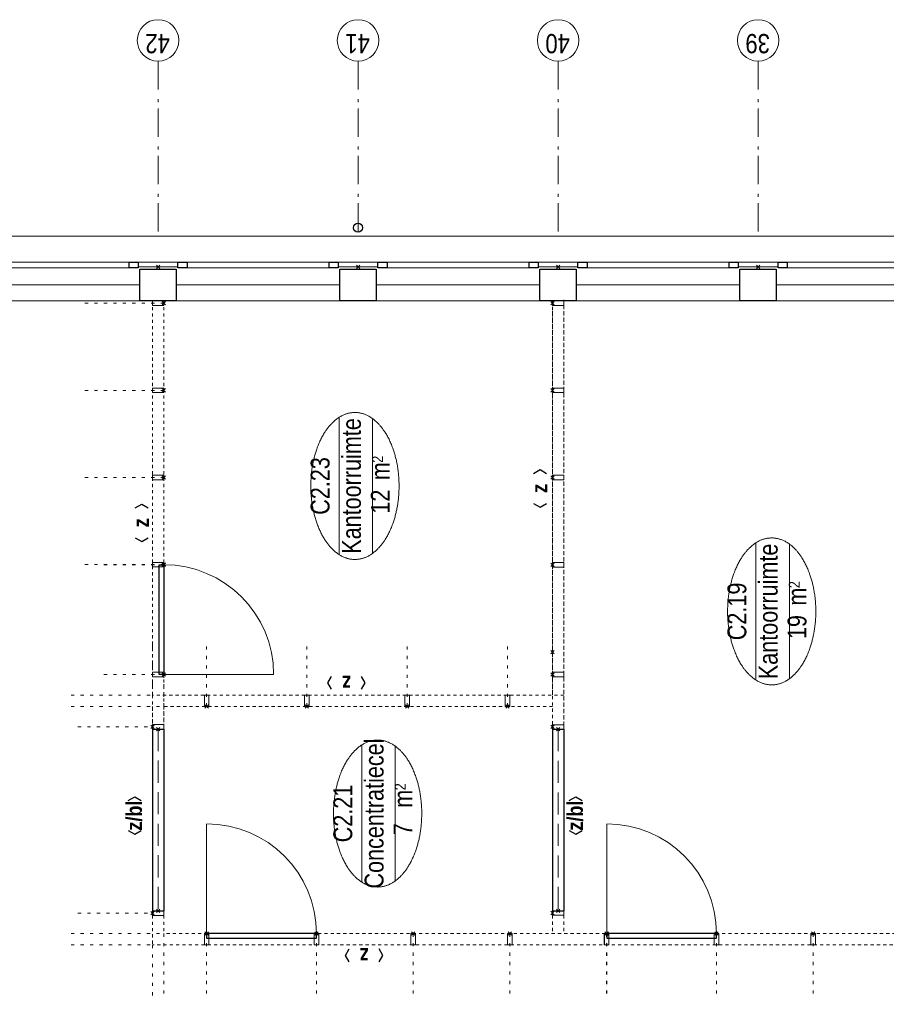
# Model space of a CAD drawing. Header units: millimetres. Extents: x -88840 to 85996, y -16279 to 104709.
# Tile 34 of 184: x 16733 to 24358, y 32633 to 41300. Entities that reach past the tile are written whole.
import ezdxf
from ezdxf.enums import TextEntityAlignment as Align

# ---------------------------------------------------------------- set-up
doc = ezdxf.new("R2010")
doc.units = ezdxf.units.MM
doc.header["$LTSCALE"] = 400
doc.header["$PDMODE"] = 3
doc.header["$PDSIZE"] = 15
for name, pattern in [('STYLE_02', [0.694427, 0.486069, -0.208359]), ('STYLE_05', [0.208282, 0.069427, -0.138855]), ('STYLE_06', [1.041641, 0.625, -0.208282, 0.069427, -0.138931]), ('STYLE_21', [0.138889, 0.069444, -0.069444])]:
    doc.linetypes.add(name, pattern=pattern)
for name, color, linetype, lineweight in [('Buitenkozijnen', 140, 'Continuous', 15), ('Interieur-deur', 43, 'Continuous', 9), ('Interieur-scheidingswand-horizontaal', 5, 'Continuous', 25), ('Interieur-systeemwand glas', 140, 'STYLE_21', 15), ('Kozijnmerken', 43, 'Continuous', 9), ('Lijn-stramien', 5, 'STYLE_06', 9), ('mat-beton (ihwg)', 5, 'Continuous', 25), ('None', 7, 'Continuous', 9), ('Ruimtenummers', 5, 'Continuous', 25)]:
    doc.layers.add(name, color=color, linetype=linetype, lineweight=lineweight)
doc.styles.add('Arial Narrow', font='ARIALN.TTF', dxfattribs={"height": 222.25})
doc.styles.add('Arial Narrow (bold)', font='ARIALNB.TTF', dxfattribs={"height": 172.861111})

# ---------------------------------------------------------------- blocks, each defined once
blk = doc.blocks.new('*U100')
at = {"layer": 'Interieur-deur', "color": 140, "linetype": 'Continuous', "lineweight": 15}
blk.add_line((-6557.9, 23725.2), (-6557.9, 24689), dxfattribs=at)
at = {"layer": 'Interieur-deur', "color": 92, "linetype": 'Continuous', "lineweight": 25}
blk.add_lwpolyline([(-6557.9, 24729), (-5591.9, 24729), (-5591.9, 24689), (-6557.9, 24689)], close=True, dxfattribs=at)
at = {"layer": 'Interieur-deur', "color": 140, "linetype": 'Continuous', "lineweight": 15}
blk.add_arc((-6557.9, 24689), 966, 270, 0, dxfattribs=at)
at = {"layer": 'Interieur-systeemwand glas', "color": 43, "linetype": 'Continuous', "lineweight": 9}
for points in [[(-6577.9, 24789), (-6537.9, 24789), (-6537.9, 24689), (-6577.9, 24689)], [(-5611.9, 24789), (-5571.9, 24789), (-5571.9, 24689), (-5611.9, 24689)]]:
    blk.add_lwpolyline(points, close=True, dxfattribs=at)
at = {"layer": 'Lijn-stramien', "color": 8, "linetype": 'STYLE_05', "lineweight": 5}
for p, q in [((-6557.9, 24689), (-6557.9, 25265)), ((-5591.9, 24689), (-5591.9, 25265))]:
    blk.add_line(p, q, dxfattribs=at)
at = {"layer": 'None', "linetype": 'Continuous', "lineweight": 5}
for p in [(-6557.9, 24689), (-5591.9, 24689)]:
    blk.add_point(p, dxfattribs=at)
blk = doc.blocks.new('*U102')
at = {"layer": 'Interieur-systeemwand glas', "color": 43, "linetype": 'Continuous', "lineweight": 9}
blk.add_lwpolyline([(-4843.9, 24689), (-4843.9, 24789), (-4803.9, 24789), (-4803.9, 24689)], close=True, dxfattribs=at)
at = {"layer": 'Interieur-systeemwand glas', "color": 43, "linetype": 'Continuous', "lineweight": 15}
for p in [(-5590.9, 24689), (-4823.9, 24689), (-4823.9, 24689)]:
    blk.add_point(p, dxfattribs=at)
at = {"layer": 'Lijn-stramien', "color": 8, "linetype": 'STYLE_05', "lineweight": 5}
for p, q in [((-5590.9, 24689), (-5590.9, 25384)), ((-4823.9, 24689), (-4823.9, 25384))]:
    blk.add_line(p, q, dxfattribs=at)
blk = doc.blocks.new('*U106')
at = {"layer": 'Interieur-systeemwand glas', "color": 43, "linetype": 'Continuous', "lineweight": 9}
blk.add_lwpolyline([(-4076.9, 24689), (-4076.9, 24789), (-4036.9, 24789), (-4036.9, 24689)], close=True, dxfattribs=at)
at = {"layer": 'Interieur-systeemwand glas', "color": 43, "linetype": 'Continuous', "lineweight": 15}
for p in [(-4823.9, 24689), (-4056.9, 24689), (-4056.9, 24689)]:
    blk.add_point(p, dxfattribs=at)
at = {"layer": 'Lijn-stramien', "color": 8, "linetype": 'STYLE_05', "lineweight": 5}
for p, q in [((-4823.9, 24689), (-4823.9, 25384)), ((-4056.9, 24689), (-4056.9, 25384))]:
    blk.add_line(p, q, dxfattribs=at)
blk = doc.blocks.new('*U108')
at = {"layer": 'Interieur-systeemwand glas', "color": 43, "linetype": 'Continuous', "lineweight": 9}
blk.add_lwpolyline([(-3309.9, 24689), (-3309.9, 24789), (-3269.9, 24789), (-3269.9, 24689)], close=True, dxfattribs=at)
at = {"layer": 'Interieur-systeemwand glas', "color": 43, "linetype": 'Continuous', "lineweight": 15}
for p in [(-4056.9, 24689), (-3289.9, 24689), (-3289.9, 24689)]:
    blk.add_point(p, dxfattribs=at)
at = {"layer": 'Lijn-stramien', "color": 8, "linetype": 'STYLE_05', "lineweight": 5}
for p, q in [((-4056.9, 24689), (-4056.9, 25384)), ((-3289.9, 24689), (-3289.9, 25384))]:
    blk.add_line(p, q, dxfattribs=at)
blk = doc.blocks.new('*U109')
at = {"layer": 'Interieur-systeemwand glas', "lineweight": 15}
for p, q in [((-6838.9, 24789), (-6998.9, 24789)), ((-3268.9, 24789), (-6738.9, 24789)), ((-3268.9, 24689), (-6998.9, 24689))]:
    blk.add_line(p, q, dxfattribs=at)
at = {"layer": 'None', "color": 7}
for name in ['*U102', '*U106', '*U108']:
    blk.add_blockref(name, (0, 0), dxfattribs=at)
blk = doc.blocks.new('*U111')
at = {"layer": 'Interieur-systeemwand glas', "lineweight": 15}
for p, q in [((-8938.9, 10609), (-8938.9, 24789.1)), ((-8838.9, 17749), (-8838.9, 24688.9)), ((-8838.9, 14229), (-8838.9, 17649)), ((-8838.9, 10709), (-8838.9, 14129))]:
    blk.add_line(p, q, dxfattribs=at)
blk = doc.blocks.new('*U112')
at = {"layer": 'Interieur-systeemwand glas', "lineweight": 15}
for p, q in [((-6738.941, 21169), (-6738.941, 24789)), ((-6838.941, 21269), (-6838.941, 24689))]:
    blk.add_line(p, q, dxfattribs=at)
blk = doc.blocks.new('*U113')
at = {"layer": 'Interieur-systeemwand glas', "lineweight": 15}
for p, q in [((-8678.8, 24788.5), (-8938.9, 24789.1)), ((-8679.1, 24688.5), (-8839, 24688.9))]:
    blk.add_line(p, q, dxfattribs=at)
blk = doc.blocks.new('*U117')
at = {"layer": 'Interieur-systeemwand glas', "lineweight": 15}
for p, q in [((-6738.941, 24789), (-6998.941, 24789)), ((-6838.941, 24689), (-6998.941, 24689))]:
    blk.add_line(p, q, dxfattribs=at)
blk = doc.blocks.new('*U119')
at = {"layer": 'Interieur-scheidingswand-horizontaal', "lineweight": 25}
for p, q in [((-8638.941, 24788.5), (-8638.941, 24688.5)), ((-7038.941, 24788.5), (-8638.941, 24788.5)), ((-7038.941, 24788.5), (-7038.941, 24688.5)), ((-7038.941, 24688.5), (-8638.941, 24688.5))]:
    blk.add_line(p, q, dxfattribs=at)
at = {"layer": 'Interieur-scheidingswand-horizontaal', "linetype": 'STYLE_02', "lineweight": 9}
blk.add_line((-7038.941, 24738.5), (-8638.941, 24738.5), dxfattribs=at)
blk = doc.blocks.new('*U122')
at = {"layer": 'Interieur-deur', "color": 140, "linetype": 'Continuous', "lineweight": 15}
blk.add_line((-7875.2, 20792.5), (-8838.9, 20792.5), dxfattribs=at)
at = {"layer": 'Interieur-deur', "color": 92, "linetype": 'Continuous', "lineweight": 25}
blk.add_lwpolyline([(-8838.9, 19826.5), (-8838.9, 20792.5), (-8878.9, 20792.5), (-8878.9, 19826.5)], close=True, dxfattribs=at)
at = {"layer": 'Interieur-deur', "color": 140, "linetype": 'Continuous', "lineweight": 15}
blk.add_arc((-8838.9, 20792.5), 966, 270, 0, dxfattribs=at)
at = {"layer": 'Interieur-systeemwand glas', "color": 43, "linetype": 'Continuous', "lineweight": 9}
for points in [[(-8838.9, 20772.5), (-8838.9, 20812.5), (-8938.9, 20812.5), (-8938.9, 20772.5)], [(-8838.9, 19806.5), (-8838.9, 19846.5), (-8938.9, 19846.5), (-8938.9, 19806.5)]]:
    blk.add_lwpolyline(points, close=True, dxfattribs=at)
at = {"layer": 'Lijn-stramien', "color": 8, "linetype": 'STYLE_05', "lineweight": 5}
for p, q in [((-8838.9, 20792.5), (-9414.9, 20792.5)), ((-8838.9, 19826.5), (-9414.9, 19826.5))]:
    blk.add_line(p, q, dxfattribs=at)
at = {"layer": 'None', "linetype": 'Continuous', "lineweight": 5}
for p in [(-8838.9, 20792.5), (-8838.9, 19826.5)]:
    blk.add_point(p, dxfattribs=at)
blk = doc.blocks.new('*U124')
at = {"layer": 'Interieur-systeemwand glas', "color": 43, "linetype": 'Continuous', "lineweight": 9}
blk.add_lwpolyline([(-8938.941, 18995.5), (-8838.941, 18995.5), (-8838.941, 18955.5), (-8938.941, 18955.5)], close=True, dxfattribs=at)
at = {"layer": 'Interieur-systeemwand glas', "color": 43, "linetype": 'Continuous', "lineweight": 15}
for p in [(-8838.941, 18975.5), (-8838.941, 18124.5)]:
    blk.add_point(p, dxfattribs=at)
at = {"layer": 'Lijn-stramien', "color": 8, "linetype": 'STYLE_05', "lineweight": 5}
for p, q in [((-8838.941, 18975.5), (-9414.941, 18975.5)), ((-8838.941, 18124.5), (-9414.941, 18124.5))]:
    blk.add_line(p, q, dxfattribs=at)
blk = doc.blocks.new('*U126')
at = {"layer": 'Interieur-systeemwand glas', "color": 43, "linetype": 'Continuous', "lineweight": 9}
blk.add_lwpolyline([(-8938.941, 19846.5), (-8838.941, 19846.5), (-8838.941, 19806.5), (-8938.941, 19806.5)], close=True, dxfattribs=at)
at = {"layer": 'Interieur-systeemwand glas', "color": 43, "linetype": 'Continuous', "lineweight": 15}
for p in [(-8838.941, 19826.5), (-8838.941, 18975.5)]:
    blk.add_point(p, dxfattribs=at)
at = {"layer": 'Lijn-stramien', "color": 8, "linetype": 'STYLE_05', "lineweight": 5}
for p, q in [((-8838.941, 19826.5), (-9414.941, 19826.5)), ((-8838.941, 18975.5), (-9414.941, 18975.5))]:
    blk.add_line(p, q, dxfattribs=at)
blk = doc.blocks.new('*U132')
at = {"layer": 'Lijn-stramien', "color": 8, "linetype": 'STYLE_05', "lineweight": 5}
for p, q in [((-8938.941, 25505), (-8938.941, 24790)), ((-8838.941, 25505), (-8838.941, 24690)), ((-8658.941, 25445), (-8658.941, 24789.5))]:
    blk.add_line(p, q, dxfattribs=at)
blk = doc.blocks.new('*U151')
at = {"layer": 'Interieur-systeemwand glas', "color": 43, "linetype": 'Continuous', "lineweight": 9}
for points in [[(-8638.941, 24788.5), (-8638.941, 24688.5), (-8678.941, 24688.5), (-8678.941, 24788.5)], [(-8938.941, 24332.5), (-8838.941, 24332.5), (-8838.941, 24292.5), (-8938.941, 24292.5)]]:
    blk.add_lwpolyline(points, close=True, dxfattribs=at)
at = {"layer": 'Interieur-systeemwand glas', "color": 43, "linetype": 'Continuous', "lineweight": 15}
for p in [(-8658.941, 24788.5), (-8838.941, 24312.5), (-8838.941, 24312.5)]:
    blk.add_point(p, dxfattribs=at)
at = {"layer": 'Lijn-stramien', "color": 8, "linetype": 'STYLE_05', "lineweight": 5}
for p, q in [((-8938.941, 24788.5), (-9394.941, 24788.5)), ((-8838.941, 24688.5), (-9394.941, 24688.5)), ((-8838.941, 24312.5), (-9394.941, 24312.5))]:
    blk.add_line(p, q, dxfattribs=at)
at = {"layer": 'None', "linetype": 'Continuous', "lineweight": 5}
blk.add_point((-8638.941, 24738.5), dxfattribs=at)
blk = doc.blocks.new('*U157')
at = {"layer": 'Interieur-systeemwand glas', "color": 43, "linetype": 'Continuous', "lineweight": 9}
for points in [[(-7038.941, 24788.5), (-7038.941, 24688.5), (-6998.941, 24688.5), (-6998.941, 24788.5)], [(-6838.941, 24332.5), (-6738.941, 24332.5), (-6738.941, 24292.5), (-6838.941, 24292.5)]]:
    blk.add_lwpolyline(points, close=True, dxfattribs=at)
at = {"layer": 'Interieur-systeemwand glas', "color": 43, "linetype": 'Continuous', "lineweight": 15}
for p in [(-7018.941, 24788.5), (-6838.941, 24312.5), (-6838.941, 24312.5)]:
    blk.add_point(p, dxfattribs=at)
at = {"layer": 'Lijn-stramien', "color": 8, "linetype": 'STYLE_05', "lineweight": 5}
for p, q in [((-6738.941, 24788.5), (-6282.941, 24788.5)), ((-6838.941, 24688.5), (-6282.941, 24688.5)), ((-6838.941, 24312.5), (-6282.941, 24312.5))]:
    blk.add_line(p, q, dxfattribs=at)
at = {"layer": 'None', "linetype": 'Continuous', "lineweight": 5}
blk.add_point((-7038.941, 24738.5), dxfattribs=at)
blk = doc.blocks.new('*U170')
at = {"layer": 'Lijn-stramien', "color": 8, "linetype": 'STYLE_05', "lineweight": 5}
for p, q in [((-6838.941, 25505), (-6838.941, 24690)), ((-6738.941, 25505), (-6738.941, 24790)), ((-7018.941, 25445), (-7018.941, 24789.5))]:
    blk.add_line(p, q, dxfattribs=at)
blk = doc.blocks.new('*U185')
at = {"layer": 'Interieur-systeemwand glas', "lineweight": 15}
for p, q in [((-8677.941, 21269), (-8838.941, 21269)), ((-8677.941, 21169), (-8838.941, 21169))]:
    blk.add_line(p, q, dxfattribs=at)
blk = doc.blocks.new('*U186')
at = {"layer": 'Interieur-systeemwand glas', "lineweight": 15}
for p, q in [((-3358.9, 21269), (-6999.9, 21269)), ((-3258.9, 21169), (-6999.9, 21169))]:
    blk.add_line(p, q, dxfattribs=at)
blk = doc.blocks.new('*U190')
at = {"layer": 'Interieur-systeemwand glas', "color": 43, "linetype": 'Continuous', "lineweight": 9}
for points in [[(-8938.941, 21664.5), (-8838.941, 21664.5), (-8838.941, 21624.5), (-8938.941, 21624.5)], [(-8637.941, 21269), (-8637.941, 21169), (-8677.941, 21169), (-8677.941, 21269)], [(-8938.941, 20813.5), (-8838.941, 20813.5), (-8838.941, 20773.5), (-8938.941, 20773.5)]]:
    blk.add_lwpolyline(points, close=True, dxfattribs=at)
at = {"layer": 'Interieur-systeemwand glas', "color": 43, "linetype": 'Continuous', "lineweight": 15}
for p in [(-8838.941, 21644.5), (-8657.941, 21269), (-8838.941, 20793.5), (-8838.941, 20793.5)]:
    blk.add_point(p, dxfattribs=at)
at = {"layer": 'Lijn-stramien', "color": 8, "linetype": 'STYLE_05', "lineweight": 5}
for p, q in [((-8838.941, 21644.5), (-9414.941, 21644.5)), ((-8838.941, 20793.5), (-9414.941, 20793.5)), ((-8838.941, 20793.5), (-9414.941, 20793.5))]:
    blk.add_line(p, q, dxfattribs=at)
at = {"layer": 'None', "linetype": 'Continuous', "lineweight": 5}
blk.add_point((-8637.941, 21219), dxfattribs=at)
blk = doc.blocks.new('*U191')
at = {"layer": 'Interieur-deur', "color": 140, "linetype": 'Continuous', "lineweight": 15}
blk.add_line((-7875.2, 24312.5), (-8838.9, 24312.5), dxfattribs=at)
at = {"layer": 'Interieur-deur', "color": 92, "linetype": 'Continuous', "lineweight": 25}
blk.add_lwpolyline([(-8838.9, 23346.5), (-8838.9, 24312.5), (-8878.9, 24312.5), (-8878.9, 23346.5)], close=True, dxfattribs=at)
at = {"layer": 'Interieur-deur', "color": 140, "linetype": 'Continuous', "lineweight": 15}
blk.add_arc((-8838.9, 24312.5), 966, 270, 0, dxfattribs=at)
at = {"layer": 'Interieur-systeemwand glas', "color": 43, "linetype": 'Continuous', "lineweight": 9}
for points in [[(-8838.9, 24292.5), (-8838.9, 24332.5), (-8938.9, 24332.5), (-8938.9, 24292.5)], [(-8838.9, 23326.5), (-8838.9, 23366.5), (-8938.9, 23366.5), (-8938.9, 23326.5)]]:
    blk.add_lwpolyline(points, close=True, dxfattribs=at)
at = {"layer": 'Lijn-stramien', "color": 8, "linetype": 'STYLE_05', "lineweight": 5}
for p, q in [((-8838.9, 24312.5), (-9414.9, 24312.5)), ((-8838.9, 23346.5), (-9414.9, 23346.5))]:
    blk.add_line(p, q, dxfattribs=at)
at = {"layer": 'None', "linetype": 'Continuous', "lineweight": 5}
for p in [(-8838.9, 24312.5), (-8838.9, 23346.5)]:
    blk.add_point(p, dxfattribs=at)
blk = doc.blocks.new('*U193')
at = {"layer": 'Interieur-systeemwand glas', "color": 43, "linetype": 'Continuous', "lineweight": 9}
blk.add_lwpolyline([(-8938.941, 22515.5), (-8838.941, 22515.5), (-8838.941, 22475.5), (-8938.941, 22475.5)], close=True, dxfattribs=at)
at = {"layer": 'Interieur-systeemwand glas', "color": 43, "linetype": 'Continuous', "lineweight": 15}
for p in [(-8838.941, 22495.5), (-8838.941, 21644.5)]:
    blk.add_point(p, dxfattribs=at)
at = {"layer": 'Lijn-stramien', "color": 8, "linetype": 'STYLE_05', "lineweight": 5}
for p, q in [((-8838.941, 22495.5), (-9414.941, 22495.5)), ((-8838.941, 21644.5), (-9414.941, 21644.5))]:
    blk.add_line(p, q, dxfattribs=at)
blk = doc.blocks.new('*U195')
at = {"layer": 'Interieur-systeemwand glas', "color": 43, "linetype": 'Continuous', "lineweight": 9}
blk.add_lwpolyline([(-8938.941, 23366.5), (-8838.941, 23366.5), (-8838.941, 23326.5), (-8938.941, 23326.5)], close=True, dxfattribs=at)
at = {"layer": 'Interieur-systeemwand glas', "color": 43, "linetype": 'Continuous', "lineweight": 15}
for p in [(-8838.941, 23346.5), (-8838.941, 22495.5)]:
    blk.add_point(p, dxfattribs=at)
at = {"layer": 'Lijn-stramien', "color": 8, "linetype": 'STYLE_05', "lineweight": 5}
for p, q in [((-8838.941, 23346.5), (-9414.941, 23346.5)), ((-8838.941, 22495.5), (-9414.941, 22495.5))]:
    blk.add_line(p, q, dxfattribs=at)
blk = doc.blocks.new('*U198')
at = {"layer": 'Interieur-systeemwand glas', "color": 43, "linetype": 'Continuous', "lineweight": 9}
blk.add_lwpolyline([(-6838.941, 21685.5), (-6738.941, 21685.5), (-6738.941, 21645.5), (-6838.941, 21645.5)], close=True, dxfattribs=at)
at = {"layer": 'Interieur-systeemwand glas', "color": 43, "linetype": 'Continuous', "lineweight": 15}
blk.add_point((-6838.941, 21665.5), dxfattribs=at)
blk.add_point((-6838.941, 21665.5), dxfattribs=at)
at = {"layer": 'Lijn-stramien', "color": 8, "linetype": 'STYLE_05', "lineweight": 5}
blk.add_line((-6838.941, 21665.5), (-6282.941, 21665.5), dxfattribs=at)
blk = doc.blocks.new('*U199')
at = {"layer": 'Interieur-systeemwand glas', "color": 43, "linetype": 'Continuous', "lineweight": 9}
blk.add_lwpolyline([(-6838.941, 22568), (-6738.941, 22568), (-6738.941, 22528), (-6838.941, 22528)], close=True, dxfattribs=at)
at = {"layer": 'Interieur-systeemwand glas', "color": 43, "linetype": 'Continuous', "lineweight": 15}
blk.add_point((-6838.941, 22548), dxfattribs=at)
blk.add_point((-6838.941, 22548), dxfattribs=at)
at = {"layer": 'Lijn-stramien', "color": 8, "linetype": 'STYLE_05', "lineweight": 5}
blk.add_line((-6838.941, 22548), (-6282.941, 22548), dxfattribs=at)
blk = doc.blocks.new('*U200')
at = {"layer": 'Interieur-systeemwand glas', "color": 43, "linetype": 'Continuous', "lineweight": 9}
blk.add_lwpolyline([(-6838.941, 23450.5), (-6738.941, 23450.5), (-6738.941, 23410.5), (-6838.941, 23410.5)], close=True, dxfattribs=at)
at = {"layer": 'Interieur-systeemwand glas', "color": 43, "linetype": 'Continuous', "lineweight": 15}
blk.add_point((-6838.941, 23430.5), dxfattribs=at)
blk.add_point((-6838.941, 23430.5), dxfattribs=at)
at = {"layer": 'Lijn-stramien', "color": 8, "linetype": 'STYLE_05', "lineweight": 5}
blk.add_line((-6838.941, 23430.5), (-6282.941, 23430.5), dxfattribs=at)
blk = doc.blocks.new('*U209')
at = {"layer": 'Interieur-scheidingswand-horizontaal', "lineweight": 25}
for p, q in [((-8637.941, 21269.5), (-8637.941, 21169.5)), ((-7039.941, 21269.5), (-8637.941, 21269.5)), ((-7039.941, 21269.5), (-7039.941, 21169.5)), ((-7039.941, 21169.5), (-8637.941, 21169.5))]:
    blk.add_line(p, q, dxfattribs=at)
at = {"layer": 'Interieur-scheidingswand-horizontaal', "linetype": 'STYLE_02', "lineweight": 9}
blk.add_line((-7039.941, 21219.5), (-8637.941, 21219.5), dxfattribs=at)
blk = doc.blocks.new('*U228')
at = {"layer": 'Interieur-systeemwand glas', "color": 43, "linetype": 'Continuous', "lineweight": 9}
blk.add_lwpolyline([(-7039.941, 21269), (-7039.941, 21169), (-6999.941, 21169), (-6999.941, 21269)], close=True, dxfattribs=at)
at = {"layer": 'Interieur-systeemwand glas', "color": 43, "linetype": 'Continuous', "lineweight": 15}
blk.add_point((-7019.941, 21269), dxfattribs=at)
at = {"layer": 'None', "linetype": 'Continuous', "lineweight": 5}
blk.add_point((-7039.941, 21219), dxfattribs=at)
blk = doc.blocks.new('*U246')
at = {"layer": 'Interieur-systeemwand glas', "color": 43, "linetype": 'Continuous', "lineweight": 9}
for points in [[(-6577.9, 21269), (-6577.9, 21169), (-6537.9, 21169), (-6537.9, 21269)], [(-5612.9, 21269.5), (-5612.9, 21169.5), (-5572.9, 21169.5), (-5572.9, 21269.5)], [(-4844.9, 21269.5), (-4844.9, 21169.5), (-4804.9, 21169.5), (-4804.9, 21269.5)], [(-4076.9, 21269.5), (-4076.9, 21169.5), (-4036.9, 21169.5), (-4036.9, 21269.5)], [(-3308.9, 21269.5), (-3308.9, 21169.5), (-3268.9, 21169.5), (-3268.9, 21269.5)]]:
    blk.add_lwpolyline(points, close=True, dxfattribs=at)
at = {"layer": 'Interieur-systeemwand glas', "color": 43, "linetype": 'Continuous', "lineweight": 15}
for p in [(-6557.9, 21269), (-6557.9, 21269), (-6360.9, 21269.5), (-5592.9, 21269.5), (-5592.9, 21269.5), (-4824.9, 21269.5), (-4824.9, 21269.5), (-4056.9, 21269.5), (-4056.9, 21269.5), (-3288.9, 21269.5)]:
    blk.add_point(p, dxfattribs=at)
at = {"layer": 'Interieur-scheidingswand-horizontaal'}
for name in ['*U119', '*U209']:
    blk.add_blockref(name, (0, 0), dxfattribs=at)
at = {"layer": 'Interieur-scheidingswand-horizontaal', "color": 7}
for name in ['*U191', '*U195', '*U193', '*U122', '*U126', '*U124']:
    blk.add_blockref(name, (0, 0), dxfattribs=at)
at = {"layer": 'Interieur-systeemwand glas', "color": 7}
blk.add_blockref('*U100', (0, 0), dxfattribs=at)
at = {"layer": 'Interieur-systeemwand glas'}
for name in ['*U111', '*U113', '*U117', '*U112', '*U185', '*U186']:
    blk.add_blockref(name, (0, 0), dxfattribs=at)
at = {"layer": 'None', "color": 7}
for name in ['*U132', '*U170', '*U109', '*U151', '*U157', '*U200', '*U199', '*U198', '*U190', '*U228']:
    blk.add_blockref(name, (0, 0), dxfattribs=at)
blk = doc.blocks.new('Kolom 280x320')
at = {"layer": 'mat-beton (ihwg)', "lineweight": 25}
blk.add_lwpolyline([(-300, 160), (-20, 160), (-20, -160), (-300, -160)], close=True, dxfattribs=at)
at = {"layer": 'None', "color": 92, "linetype": 'Continuous', "lineweight": 5}
blk.add_point((0, 0), dxfattribs=at)
blk = doc.blocks.new('Gevelpui best 1410 (2D)')
at = {"layer": 'Buitenkozijnen', "lineweight": 15}
for p, q in [((-260, 0), (-260, -1410)), ((-260, 0), (-210, 0)), ((-210, 0), (-210, -1410)), ((-260, -1410), (-210, -1410))]:
    blk.add_line(p, q, dxfattribs=at)
at = {"layer": 'Buitenkozijnen', "color": 92, "lineweight": 25}
for points in [[(-260, 0), (-210, 0), (-210, -80), (-260, -80)], [(-260, -1330), (-210, -1330), (-210, -1410), (-260, -1410)]]:
    blk.add_lwpolyline(points, close=True, dxfattribs=at)
at = {"layer": 'None', "color": 43, "linetype": 'Continuous', "lineweight": 9}
blk.add_line((-410, 15), (-410, -1425), dxfattribs=at)
blk = doc.blocks.new('HWA')
at = {"layer": 'None', "color": 92, "linetype": 'Continuous', "lineweight": 25}
blk.add_circle((0, -74), 40, dxfattribs=at)
blk = doc.blocks.new('Ruimtenummer UV 50')
at = {"layer": 'Ruimtenummers', "color": 8, "lineweight": 5}
for p, q in [((602.2, 156.5), (-602.3, 156.5)), ((594.7, -137.5), (-594.8, -137.5))]:
    blk.add_line(p, q, dxfattribs=at)
blk.add_open_spline([(-323.4, 353.8), (-173.3, 405.8), (173.3, 405.8), (323.4, 353.8), (473.5, 301.8), (560.1, 211.8), (646.8, 121.7), (646.8, 17.7), (646.8, -86.3), (560.1, -176.3), (473.5, -266.4), (323.4, -318.4), (173.3, -370.4), (-173.3, -370.4), (-323.4, -318.4), (-473.5, -266.4), (-560.2, -176.3), (-646.8, -86.3), (-646.8, 17.7), (-646.8, 121.7), (-560.2, 211.8), (-473.5, 301.8), (-323.4, 353.8)], degree=2, knots=[0, 0, 0, 0.09962, 0.19924, 0.19924, 0.283607, 0.283607, 0.349619, 0.349619, 0.415638, 0.415638, 0.5, 0.5, 0.59962, 0.69924, 0.69924, 0.783607, 0.783607, 0.849619, 0.849619, 0.915638, 0.915638, 1, 1, 1], dxfattribs=at)
at = {"layer": 'Ruimtenummers', "attachment_point": 2, "style": 'Arial Narrow'}
for s, insert, char_height in [(' m', (103.6, -122.2), 165.95), (' 2', (220.1, -132.8), 96.8)]:
    blk.add_mtext(s, dxfattribs=dict(at, insert=insert, char_height=char_height))
at = {"layer": 'Ruimtenummers', "style": 'Arial Narrow'}
for tag, p in [('Nummer', (0, 406.9)), ('Naam', (0, 131.7)), ('Oppervlak', (-137.9, -122.2))]:
    blk.add_attdef(tag, text='', height=165.9, dxfattribs=at).set_placement(p, align=Align.TOP_CENTER)
blk = doc.blocks.new('Kozijnmerk 50')
at = {"layer": 'Kozijnmerken', "color": 92, "linetype": 'Continuous', "lineweight": 25}
for points in [[(-132.2, 50.6), (-164.8, -5.8), (-132.2, -62.1)], [(132.2, 50.6), (164.8, -5.8), (132.2, -62.1)]]:
    blk.add_lwpolyline(points, dxfattribs=at)
at = {"layer": 'None', "color": 43, "style": 'Arial Narrow (bold)'}
blk.add_attdef('merk', text='', height=138.3, dxfattribs=at).set_placement((0, 0), align=Align.MIDDLE_CENTER)

msp = doc.modelspace()

# ---------------------------------------------------------------- linework, layer by layer
at = {"linetype": 'Continuous', "lineweight": 0, "flags": 128}
msp.add_lwpolyline([(7765.2844, 38825.04674), (7765.2844, 31085.08738), (34420.2844, 31085.08738), (34420.2844, 25955.04674), (39786.2844, 25955.04674), (39786.2844, 38825.04674), (7765.2844, 38825.04674)], dxfattribs=at)
at = {"layer": 'Buitenkozijnen', "color": 43, "lineweight": 9, "flags": 128}
msp.add_lwpolyline([(10315.2844, 39375.04674), (10315.2844, 39395.04674), (39540.2844, 39395.04674), (39540.2844, 39375.04674)], dxfattribs=at)
at = {"layer": 'Buitenkozijnen', "lineweight": 15}
for points in [[(17775.2844, 39125.04674), (17775.2844, 39165.08738), (18125.2844, 39165.08738), (18125.2844, 39125.04674)], [(19535.2844, 39125.04674), (19535.2844, 39165.08738), (19885.2844, 39165.08738), (19885.2844, 39125.04674)], [(21295.2844, 39125.04674), (21295.2844, 39165.08738), (21645.2844, 39165.08738), (21645.2844, 39125.04674)], [(23055.2844, 39125.04674), (23055.2844, 39165.08738), (23405.2844, 39165.08738), (23405.2844, 39125.04674)]]:
    msp.add_lwpolyline(points, close=True, dxfattribs=at)
at = {"layer": 'Interieur-systeemwand glas', "lineweight": 15}
for p, q in [((21420.2844, 35355.04638), (21420.2844, 38825.04674)), ((21520.2844, 35095.04638), (21520.2844, 38825.04674)), ((21420.2844, 35095.04638), (21420.2844, 35255.04638))]:
    msp.add_line(p, q, dxfattribs=at)
at = {"layer": 'None', "color": 7, "linetype": 'STYLE_06', "lineweight": 9}
for p, q in [((17950.2844, 40934.72218), (17950.2844, 39434.72218)), ((19710.2844, 40934.72218), (19710.2844, 39434.72218)), ((21470.2844, 40934.72218), (21470.2844, 39434.72218)), ((23230.2844, 40934.72218), (23230.2844, 39434.72218))]:
    msp.add_line(p, q, dxfattribs=at)
at = {"layer": 'None', "color": 43, "linetype": 'Continuous', "lineweight": 9}
for centre in [(17950.2844, 41117.3286), (19710.2844, 41117.3286), (21470.2844, 41117.3286), (23230.2844, 41117.3286)]:
    msp.add_circle(centre, 182.60642, dxfattribs=at)

# ---------------------------------------------------------------- block references
at = {"layer": 'Buitenkozijnen', "color": 7, "rotation": 90}
for p in [(16365.2844, 39375.04674), (18125.2844, 39375.04674), (19885.2844, 39375.04674), (21645.2844, 39375.04674), (23405.2844, 39375.04674)]:
    msp.add_blockref('Gevelpui best 1410 (2D)', p, dxfattribs=at)
at = {"layer": 'Interieur-systeemwand glas', "color": 7, "rotation": 90}
msp.add_blockref('*U246', (42690.2844, 42093.98738), dxfattribs=at)
at = {"layer": 'Kozijnmerken', "color": 7}
for p, rotation, values in [((21305.52648, 37174.13001), 90, {'merk': 'z'}), ((17800.2844, 36871.04674), 90, {'merk': 'z'}), ((19608.98404, 35456.60834), 180, {'merk': 'z'}), ((17738.97417, 34293.98738), 90, {'merk': 'z/bl'}), ((21619.06419, 34293.98738), 90, {'merk': 'z/bl'}), ((19763.98404, 33057.80781), 180, {'merk': 'z'})]:
    msp.add_blockref('Kozijnmerk 50', p, dxfattribs=dict(at, rotation=rotation)).add_auto_attribs(values)
at = {"layer": 'mat-beton (ihwg)', "color": 7, "rotation": 90}
for p in [(17950.2844, 39125.04674), (19710.2844, 39125.04674), (21470.2844, 39125.04674), (23230.2844, 39125.04674)]:
    msp.add_blockref('Kolom 280x320', p, dxfattribs=at)
at = {"layer": 'None', "color": 7, "rotation": 180}
msp.add_blockref('HWA', (19710.2844, 39395.04674), dxfattribs=at)
at = {"layer": 'Ruimtenummers', "rotation": 90}
for p, values in [((19700.2844, 37195.37514), {'Nummer': 'C2.23', 'Naam': 'Kantoorruimte', 'Oppervlak': '12'}), ((23367.45066, 36091.07514), {'Nummer': 'C2.19', 'Naam': 'Kantoorruimte', 'Oppervlak': '19'}), ((19900.0104, 34311.89732), {'Nummer': 'C2.21', 'Naam': 'Concentratiecel', 'Oppervlak': '7'})]:
    msp.add_blockref('Ruimtenummer UV 50', p, dxfattribs=at).add_auto_attribs(values)

# ---------------------------------------------------------------- texts
at = {"layer": 'None', "color": 8, "char_height": 169.333333, "attachment_point": 1, "rotation": 180, "style": 'Arial Narrow'}
for s, insert in [('42', (18054.28672, 41004.57101)), ('41', (19814.28672, 41004.57101)), ('40', (21574.28672, 41004.57101)), ('39', (23334.28672, 41004.57101))]:
    msp.add_mtext(s, dxfattribs=dict(at, insert=insert))

doc.saveas('drawing.dxf')
